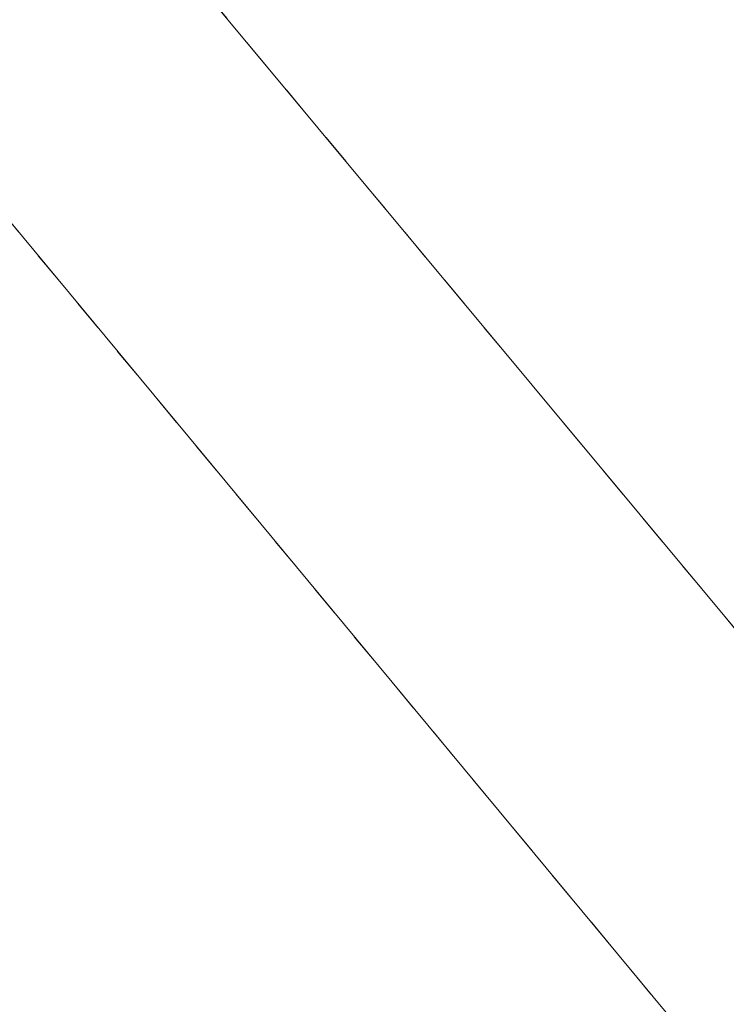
# Model space of a CAD drawing. Header units: millimetres. Extents: x 6505374 to 6517269, y 5595210 to 5612711.
# Tile 223 of 256: x 6513043 to 6513054, y 5610419 to 5610435. Entities that reach past the tile are written whole.
import ezdxf

# ---------------------------------------------------------------- set-up
doc = ezdxf.new("R2010")
doc.units = ezdxf.units.MM
doc.linetypes.add('EGBU01', pattern=[2, 0.5, -0.5, 0.5, -0.5])
doc.layers.add('Użytki gruntowe', color=96, linetype='Continuous', lineweight=0, true_color=0x008000)

msp = doc.modelspace()

# ---------------------------------------------------------------- linework, layer by layer
at = {"layer": 'Użytki gruntowe', "color": 7, "linetype": 'Continuous', "lineweight": 18, "true_color": 0xffffff, "flags": 128}
for points in [[(6513130.756, 5610333.261), (6513043.144, 5610438.572), (6513043.144, 5610438.572), (6513055.441, 5610451.601), (6513109.236, 5610489.684), (6513125.786, 5610501.737), (6513179.435, 5610548.884), (6513198.976, 5610609.699), (6513209.713, 5610618.866), (6513275.35, 5610537.785), (6513276.932, 5610535.831), (6513278.3, 5610534.14), (6513300.587, 5610506.6), (6513327.431, 5610473.44), (6513353.483, 5610441.256)], [(6512995.547, 5610379.264), (6513040.095, 5610434.746), (6513127.63, 5610329.208), (6513128.697, 5610327.922), (6513131.631, 5610324.382), (6513154.468, 5610296.832), (6513180.789, 5610265.103), (6513205.482, 5610235.327), (6513206.58, 5610234.003), (6513208.564, 5610231.611), (6513232.254, 5610203.055), (6513260.464, 5610169.051), (6513283.546, 5610141.21), (6513285.12, 5610139.312), (6513286.379, 5610137.794), (6513313.231, 5610105.42), (6513340.109, 5610073.01), (6513365.85, 5610041.973), (6513367.594, 5610039.87), (6513368.677, 5610038.564), (6513394.492, 5610007.449)]]:
    msp.add_lwpolyline(points, dxfattribs=at)
at = {"layer": 'Użytki gruntowe', "color": 96, "linetype": 'EGBU01', "lineweight": 18, "true_color": 0x008000, "flags": 128}
for points in [[(6513043.144, 5610438.572), (6513055.441, 5610451.601), (6513109.236, 5610489.684), (6513125.786, 5610501.737), (6513179.435, 5610548.884), (6513198.976, 5610609.699), (6513209.713, 5610618.866), (6513275.35, 5610537.785), (6513276.932, 5610535.831), (6513278.3, 5610534.14), (6513300.587, 5610506.6), (6513327.431, 5610473.44), (6513353.483, 5610441.256), (6513378.89, 5610409.873), (6513406.115, 5610376.237), (6513417.904, 5610361.672), (6513431.121, 5610345.351), (6513456.703, 5610313.745), (6513470.947, 5610296.145), (6513486.071, 5610277.459), (6513514.021, 5610242.94), (6513538.929, 5610212.166), (6513564.736, 5610180.276), (6513589.164, 5610150.101), (6513615.774, 5610117.226), (6513694.927, 5610019.444), (6513673.046, 5609987.425), (6513650.836, 5609954.942), (6513626.408, 5609919.199), (6513603.458, 5609885.629), (6513580.632, 5609852.217), (6513558.206, 5609819.408), (6513477.45, 5609916.489), (6513475.11, 5609919.302), (6513449.356, 5609950.261), (6513423.524, 5609981.322), (6513410.926, 5609996.461), (6513397.721, 5610012.332), (6513372.766, 5610042.326), (6513370.958, 5610044.499), (6513368.884, 5610046.993), (6513343.266, 5610077.794), (6513330.531, 5610093.106), (6513316.69, 5610109.748), (6513290.75, 5610140.926), (6513288.812, 5610143.256), (6513287.578, 5610144.738), (6513276.351, 5610158.233), (6513264.105, 5610172.956), (6513236.041, 5610206.697), (6513211.104, 5610236.668), (6513209.513, 5610238.581), (6513207.677, 5610240.788), (6513184.288, 5610268.9), (6513158.269, 5610300.174), (6513134.125, 5610329.21), (6513132.467, 5610331.204), (6513130.756, 5610333.261), (6513043.144, 5610438.572)], [(6512879.73, 5610184.871), (6512859.377, 5610197.71), (6512914.051, 5610263.281), (6512952.25, 5610321.069), (6512995.547, 5610379.264), (6513040.095, 5610434.746), (6513127.63, 5610329.208), (6513128.697, 5610327.922), (6513131.631, 5610324.382), (6513154.468, 5610296.832), (6513180.789, 5610265.103), (6513205.482, 5610235.327), (6513206.58, 5610234.003), (6513208.564, 5610231.611), (6513232.254, 5610203.055), (6513260.464, 5610169.051), (6513283.546, 5610141.21), (6513285.12, 5610139.312), (6513286.379, 5610137.794), (6513313.231, 5610105.42), (6513340.109, 5610073.01), (6513365.85, 5610041.973), (6513367.594, 5610039.87), (6513368.677, 5610038.564), (6513394.492, 5610007.449), (6513419.882, 5609976.827), (6513445.37, 5609946.093), (6513469.051, 5609917.541), (6513470.76, 5609915.48), (6513474.161, 5609911.379), (6513554.693, 5609814.281), (6513532.257, 5609781.452), (6513509.01, 5609747.448), (6513483.626, 5609710.301), (6513470.795, 5609691.531), (6513393.62, 5609704.527), (6513376.743, 5609708.152), (6513347.891, 5609714.354), (6513328.71, 5609726.602), (6513323.929, 5609733.189), (6513317.391, 5609742.209), (6513304.247, 5609778.651), (6513295.337, 5609786.473), (6513256.134, 5609820.905), (6513219.55, 5609853.02), (6513179.116, 5609888.525), (6513148.301, 5609915.585), (6513143.105, 5609923.04), (6513115.975, 5609962.015), (6513090.864, 5609998.083), (6513076.943, 5610018.087), (6513062.008, 5610032.279), (6513058.163, 5610035.929), (6513025.314, 5610056.695), (6512970.816, 5610091.135), (6512968.08, 5610092.863), (6512966.743, 5610094.256), (6512879.73, 5610184.871)]]:
    msp.add_lwpolyline(points, close=True, dxfattribs=at)

doc.saveas('drawing.dxf')
